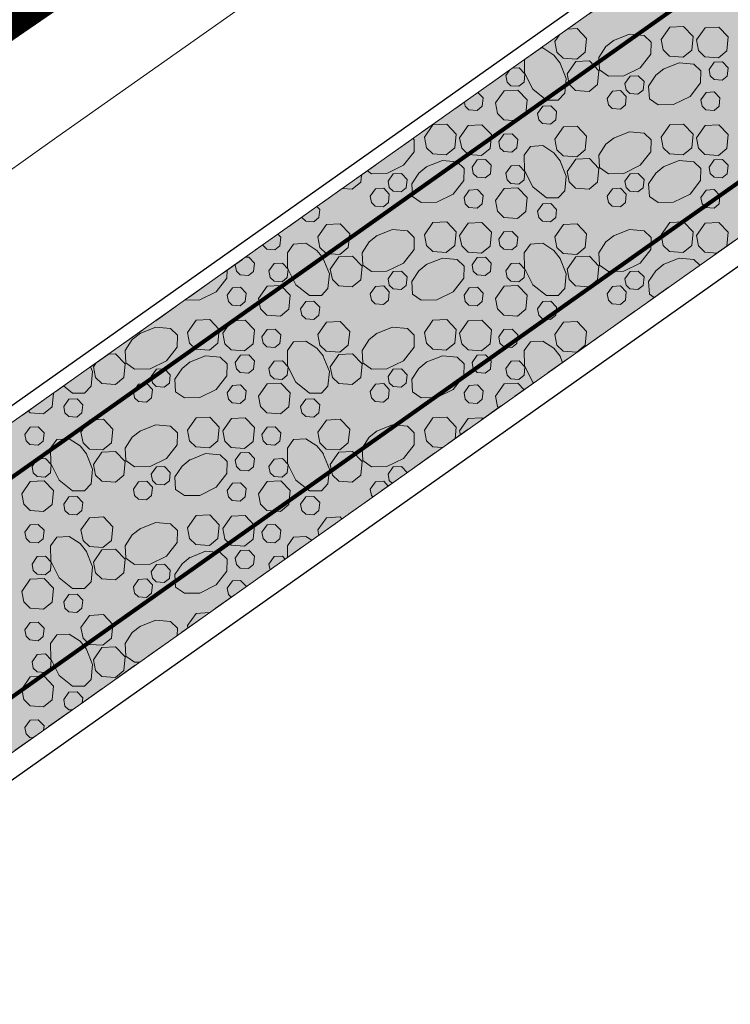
# Model space of a CAD drawing. Header units: metres. Extents: x 148425 to 149111, y 486065 to 486671.
# Tile 46 of 81: x 148707 to 148724, y 486442 to 486466. Entities that reach past the tile are written whole.
import ezdxf

# ---------------------------------------------------------------- set-up
doc = ezdxf.new("R2010")
doc.units = ezdxf.units.M
doc.header["$MEASUREMENT"] = 0
doc.linetypes.add('1-3 (0.10)', pattern=[4, 1, -3])
doc.linetypes.add('DGN Style 2', pattern=[1, 0.6, -0.4])
for name, color, linetype, lineweight in [('BWR-nieuw-belijning-1-3 streep dik 100', 51, '1-3 (0.10)', 0), ('BWR-verw-drain ø 80', 60, 'drainagew', 30), ('BWR-verw-situatie', 214, 'DGN Style 2', 13), ('TOP-L-topo objecten vlak', 7, 'Continuous', 0), ('WVB-alg-onderhoek', 7, 'Continuous', 30), ('WVB-alg-werkgrens', 6, 'Continuous', 53), ('WVB-pen-dik 013', 1, 'Continuous', 0), ('WVB-raster-20%', 254, 'Continuous', 30)]:
    doc.layers.add(name, color=color, linetype=linetype, lineweight=lineweight)
doc.styles.add('Style-WORKING', font='WORKING.shx')
doc.linetypes.add('drainagew', pattern='A,2.1,["V",Style-WORKING,S=0.700002,R=0,X=-0.228,Y=-0.367],2.9,-0.32,0.02,-0.32,0.4,-0.32,0.05,-0.32', length=6.75)

msp = doc.modelspace()

# ---------------------------------------------------------------- hatches: boundary and pattern name
at = {"layer": 'WVB-raster-20%', "linetype": 'Continuous', "lineweight": 0, "extrusion": (0, 0, -1)}
msp.add_hatch(color=256, dxfattribs=at).paths.add_polyline_path([(-148723.258, 486459.625), (-148646.865, 486405.505), (-148624.391, 486389.62), (-148595.939, 486369.446), (-148586.714, 486362.906), (-148578.585, 486357.139), (-148574.733, 486362.601), (-148582.888, 486368.373), (-148585.308, 486370.084), (-148594.025, 486376.245), (-148619.855, 486394.503), (-148643.007, 486410.889), (-148714.113, 486461.228), (-148776.146, 486505.143), (-148779.979, 486499.688)], flags=0)

# ---------------------------------------------------------------- linework, layer by layer
at = {"layer": 'BWR-nieuw-belijning-1-3 streep dik 100', "color": 7, "const_width": 0.1, "flags": 128}
for points in [[(148785.01, 486510.066), (148583.53, 486367.456)], [(148779.339, 486500.595), (148722.617, 486460.531), (148646.224, 486406.411), (148623.75, 486390.526), (148595.297, 486370.351)]]:
    msp.add_lwpolyline(points, dxfattribs=at)
at = {"layer": 'BWR-verw-drain ø 80', "ltscale": 2.5, "flags": 128}
msp.add_lwpolyline([(148881.706, 486571.055), (148858.77, 486554.809), (148806.123, 486517.537), (148596.266, 486369.117)], dxfattribs=at)
at = {"layer": 'BWR-verw-drain ø 80', "linetype": 'drainagew', "ltscale": 2.5, "flags": 128}
msp.add_lwpolyline([(148591.935, 486375.24), (148606.478, 486385.525), (148659.79, 486423.23), (148687.475, 486442.81), (148740.134, 486480.053), (148771.197, 486502.022), (148807.002, 486527.345), (148824.546, 486539.759), (148843.43, 486553.135)], dxfattribs=at)
at = {"layer": 'BWR-verw-situatie', "flags": 128}
for points in [[(148776.146, 486505.143), (148714.113, 486461.228), (148663.164, 486425.159)], [(148595.939, 486369.446), (148624.391, 486389.62), (148646.865, 486405.505), (148723.258, 486459.625), (148779.979, 486499.688)]]:
    msp.add_lwpolyline(points, dxfattribs=at)
at = {"layer": 'TOP-L-topo objecten vlak', "color": 7, "linetype": 'Continuous', "lineweight": 0, "flags": 128}
msp.add_lwpolyline([(148561.572, 486359.011), (148606.959, 486391.275), (148607.131, 486391.41), (148607.29, 486391.56), (148607.434, 486391.725), (148607.561, 486391.903), (148607.671, 486392.092), (148607.763, 486392.29), (148608.4, 486393.852), (148611.373, 486401.149), (148636.681, 486419.076), (148642.66, 486423.588), (148663.562, 486431.459), (148707.941, 486463.068), (148772.716, 486508.666), (148817.273, 486540.292)], dxfattribs=at)
at = {"layer": 'WVB-alg-onderhoek', "lineweight": 40, "ltscale": 500}
msp.add_3dface([(148601.941, 486074.385), (149104.348, 486429.086), (148938.821, 486663.542), (148436.414, 486308.842)], dxfattribs=at)
at = {"layer": 'WVB-alg-werkgrens', "linetype": 'Continuous', "ltscale": 2.5, "const_width": 1.5, "flags": 128}
msp.add_lwpolyline([(148933.417, 486497.811), (148874.414, 486581.384), (148538.89, 486351.023), (148526.845, 486327.911), (148530.985, 486325.229), (148531.106, 486326.817), (148532.707, 486327.686), (148532.626, 486326.155), (148530.985, 486325.229), (148539.247, 486319.878), (148535.438, 486309.432), (148532.522, 486299.181), (148531.73, 486286.904), (148532.07, 486275.415), (148533.054, 486268.785), (148534.125, 486264.381), (148536.125, 486258.311), (148550.85, 486226.663)], close=True, dxfattribs=at)
at = {"layer": 'WVB-pen-dik 013'}
for p, q in [((148720.136, 486465.413), (148720.251, 486465.573)), ((148718.939, 486464.575), (148719.037, 486464.714)), ((148712.311, 486459.938), (148712.331, 486459.966)), ((148720.261, 486457.72), (148720.329, 486457.55)), ((148708.836, 486457.443), (148708.905, 486457.541)), ((148717.826, 486455.777), (148717.806, 486455.878)), ((148714.36, 486453.321), (148714.334, 486453.45)), ((148713.163, 486452.473), (148713.136, 486452.613)), ((148711.152, 486451.049), (148711.141, 486451.105))]:
    msp.add_line(p, q, dxfattribs=at)
at = {"layer": 'WVB-pen-dik 013', "flags": 128}
for points in [[(148722.746, 486465.46), (148722.956, 486465.76), (148723.294, 486465.778), (148723.524, 486465.535), (148723.491, 486465.198), (148723.284, 486465.025), (148722.951, 486465.05), (148722.796, 486465.203), (148722.746, 486465.46)], [(148723.609, 486465.448), (148723.821, 486465.745), (148724.156, 486465.765), (148724.389, 486465.523), (148724.354, 486465.185), (148724.146, 486465.013), (148723.816, 486465.035), (148723.661, 486465.188), (148723.609, 486465.448)], [(148720.453, 486465.716), (148720.684, 486465.73), (148720.916, 486465.488), (148720.881, 486465.15), (148720.674, 486464.978), (148720.344, 486465), (148720.189, 486465.153), (148720.136, 486465.413)], [(148721.574, 486465.435), (148721.966, 486465.593), (148722.329, 486465.56), (148722.499, 486465.395), (148722.494, 486465.103), (148722.231, 486464.77), (148721.829, 486464.57), (148721.451, 486464.563), (148721.236, 486464.715), (148721.219, 486465.018), (148721.391, 486465.288), (148721.591, 486465.445)], [(148719.794, 486465.25), (148719.844, 486465.253), (148720.114, 486465.08), (148720.271, 486464.88)], [(148720.261, 486464.898), (148720.419, 486464.505), (148720.384, 486464.143), (148720.224, 486463.973), (148719.931, 486463.978), (148719.599, 486464.24), (148719.396, 486464.643), (148719.392, 486464.965)], [(148720.441, 486464.62), (148720.651, 486464.92), (148720.986, 486464.938), (148721.219, 486464.695), (148721.186, 486464.358), (148720.979, 486464.185), (148720.646, 486464.21), (148720.491, 486464.363), (148720.441, 486464.62)], [(148722.791, 486464.73), (148723.186, 486464.888), (148723.546, 486464.855), (148723.719, 486464.69), (148723.711, 486464.4), (148723.451, 486464.065), (148723.049, 486463.865), (148722.669, 486463.86), (148722.454, 486464.01), (148722.436, 486464.315), (148722.611, 486464.583), (148722.809, 486464.74)], [(148723.916, 486464.723), (148724.041, 486464.905), (148724.244, 486464.915), (148724.384, 486464.77), (148724.361, 486464.565), (148724.236, 486464.463), (148724.039, 486464.478), (148723.944, 486464.568), (148723.916, 486464.723)], [(148719.097, 486464.757), (148719.266, 486464.765), (148719.406, 486464.62), (148719.386, 486464.418), (148719.261, 486464.313), (148719.064, 486464.328), (148718.969, 486464.418), (148718.939, 486464.575)], [(148721.856, 486464.383), (148721.984, 486464.56), (148722.184, 486464.573), (148722.324, 486464.428), (148722.301, 486464.223), (148722.176, 486464.12), (148721.979, 486464.135), (148721.886, 486464.225), (148721.856, 486464.383)], [(148718.255, 486464.161), (148718.381, 486464.03), (148718.359, 486463.825), (148718.236, 486463.72), (148718.036, 486463.738), (148717.944, 486463.828), (148717.925, 486463.926)], [(148718.684, 486463.905), (148718.894, 486464.205), (148719.231, 486464.223), (148719.461, 486463.98), (148719.429, 486463.643), (148719.221, 486463.47), (148718.889, 486463.495), (148718.734, 486463.648), (148718.684, 486463.905)], [(148721.421, 486464.018), (148721.549, 486464.198), (148721.749, 486464.21), (148721.886, 486464.063), (148721.866, 486463.86), (148721.744, 486463.755), (148721.544, 486463.773), (148721.451, 486463.863), (148721.421, 486464.018)], [(148723.716, 486463.983), (148723.844, 486464.163), (148724.044, 486464.175), (148724.184, 486464.03), (148724.161, 486463.825), (148724.039, 486463.72), (148723.839, 486463.738), (148723.746, 486463.828), (148723.716, 486463.983)], [(148719.714, 486463.648), (148719.841, 486463.828), (148720.041, 486463.838), (148720.181, 486463.693), (148720.161, 486463.49), (148720.036, 486463.385), (148719.839, 486463.4), (148719.744, 486463.49), (148719.714, 486463.648)], [(148716.944, 486463.068), (148717.154, 486463.368), (148717.491, 486463.385), (148717.721, 486463.143), (148717.689, 486462.805), (148717.481, 486462.633), (148717.149, 486462.658), (148716.994, 486462.81), (148716.944, 486463.068)], [(148717.806, 486463.055), (148718.019, 486463.353), (148718.354, 486463.373), (148718.586, 486463.13), (148718.551, 486462.793), (148718.344, 486462.62), (148718.014, 486462.643), (148717.859, 486462.795), (148717.806, 486463.055)], [(148722.746, 486463.068), (148722.956, 486463.368), (148723.294, 486463.385), (148723.524, 486463.143), (148723.491, 486462.805), (148723.284, 486462.633), (148722.951, 486462.658), (148722.796, 486462.81), (148722.746, 486463.068)], [(148723.609, 486463.055), (148723.821, 486463.353), (148724.156, 486463.373), (148724.389, 486463.13), (148724.354, 486462.793), (148724.146, 486462.62), (148723.816, 486462.643), (148723.661, 486462.795), (148723.609, 486463.055)], [(148718.764, 486462.96), (148718.891, 486463.14), (148719.091, 486463.153), (148719.231, 486463.008), (148719.209, 486462.803), (148719.086, 486462.698), (148718.886, 486462.715), (148718.794, 486462.805), (148718.764, 486462.96)], [(148720.136, 486463.02), (148720.349, 486463.318), (148720.684, 486463.338), (148720.916, 486463.095), (148720.881, 486462.758), (148720.674, 486462.585), (148720.344, 486462.608), (148720.189, 486462.76), (148720.136, 486463.02)], [(148721.574, 486463.043), (148721.966, 486463.2), (148722.329, 486463.168), (148722.499, 486463.003), (148722.494, 486462.71), (148722.231, 486462.378), (148721.829, 486462.178), (148721.451, 486462.17), (148721.236, 486462.323), (148721.219, 486462.625), (148721.391, 486462.895), (148721.591, 486463.053)], [(148716.664, 486463.034), (148716.696, 486463.003), (148716.691, 486462.71), (148716.429, 486462.378), (148716.026, 486462.178), (148715.649, 486462.17), (148715.546, 486462.243)], [(148720.261, 486462.505), (148720.419, 486462.113), (148720.384, 486461.75), (148720.224, 486461.58), (148719.931, 486461.585), (148719.599, 486461.848), (148719.396, 486462.25), (148719.391, 486462.628), (148719.544, 486462.843), (148719.844, 486462.86), (148720.114, 486462.688), (148720.271, 486462.488)], [(148716.989, 486462.338), (148717.384, 486462.495), (148717.744, 486462.463), (148717.916, 486462.298), (148717.909, 486462.008), (148717.649, 486461.673), (148717.246, 486461.473), (148716.866, 486461.468), (148716.651, 486461.618), (148716.634, 486461.923), (148716.809, 486462.19), (148717.006, 486462.348)], [(148718.114, 486462.33), (148718.239, 486462.513), (148718.441, 486462.523), (148718.581, 486462.378), (148718.559, 486462.173), (148718.434, 486462.07), (148718.236, 486462.085), (148718.141, 486462.175), (148718.114, 486462.33)], [(148720.441, 486462.228), (148720.651, 486462.528), (148720.986, 486462.545), (148721.219, 486462.303), (148721.186, 486461.965), (148720.979, 486461.793), (148720.646, 486461.818), (148720.491, 486461.97), (148720.441, 486462.228)], [(148722.791, 486462.338), (148723.186, 486462.495), (148723.546, 486462.463), (148723.719, 486462.298), (148723.711, 486462.008), (148723.451, 486461.673), (148723.049, 486461.473), (148722.669, 486461.468), (148722.454, 486461.618), (148722.436, 486461.923), (148722.611, 486462.19), (148722.809, 486462.348)], [(148723.916, 486462.33), (148724.041, 486462.513), (148724.244, 486462.523), (148724.384, 486462.378), (148724.361, 486462.173), (148724.236, 486462.07), (148724.039, 486462.085), (148723.944, 486462.175), (148723.916, 486462.33)], [(148716.054, 486461.99), (148716.181, 486462.168), (148716.381, 486462.18), (148716.521, 486462.035), (148716.499, 486461.83), (148716.374, 486461.728), (148716.176, 486461.743), (148716.084, 486461.833), (148716.054, 486461.99)], [(148718.939, 486462.183), (148719.066, 486462.363), (148719.266, 486462.373), (148719.406, 486462.228), (148719.386, 486462.025), (148719.261, 486461.92), (148719.064, 486461.935), (148718.969, 486462.025), (148718.939, 486462.183)], [(148721.856, 486461.99), (148721.984, 486462.168), (148722.184, 486462.18), (148722.324, 486462.035), (148722.301, 486461.83), (148722.176, 486461.728), (148721.979, 486461.743), (148721.886, 486461.833), (148721.856, 486461.99)], [(148715.4, 486462.139), (148715.384, 486461.965), (148715.176, 486461.793), (148714.936, 486461.811)], [(148715.619, 486461.625), (148715.746, 486461.805), (148715.946, 486461.818), (148716.084, 486461.67), (148716.064, 486461.468), (148715.941, 486461.363), (148715.741, 486461.38), (148715.649, 486461.47), (148715.619, 486461.625)], [(148717.914, 486461.59), (148718.041, 486461.77), (148718.241, 486461.783), (148718.381, 486461.638), (148718.359, 486461.433), (148718.236, 486461.328), (148718.036, 486461.345), (148717.944, 486461.435), (148717.914, 486461.59)], [(148718.684, 486461.513), (148718.894, 486461.813), (148719.231, 486461.83), (148719.461, 486461.588), (148719.429, 486461.25), (148719.221, 486461.078), (148718.889, 486461.103), (148718.734, 486461.255), (148718.684, 486461.513)], [(148721.421, 486461.625), (148721.549, 486461.805), (148721.749, 486461.818), (148721.886, 486461.67), (148721.866, 486461.468), (148721.744, 486461.363), (148721.544, 486461.38), (148721.451, 486461.47), (148721.421, 486461.625)], [(148723.716, 486461.59), (148723.844, 486461.77), (148724.044, 486461.783), (148724.184, 486461.638), (148724.161, 486461.433), (148724.039, 486461.328), (148723.839, 486461.345), (148723.746, 486461.435), (148723.716, 486461.59)], [(148719.714, 486461.255), (148719.841, 486461.435), (148720.041, 486461.445), (148720.181, 486461.3), (148720.161, 486461.098), (148720.036, 486460.993), (148719.839, 486461.008), (148719.744, 486461.098), (148719.714, 486461.255)], [(148714.312, 486461.369), (148714.379, 486461.3), (148714.359, 486461.098), (148714.234, 486460.993), (148714.036, 486461.008), (148713.941, 486461.098), (148713.94, 486461.105)], [(148714.334, 486460.628), (148714.546, 486460.925), (148714.881, 486460.945), (148715.114, 486460.703), (148715.079, 486460.365), (148714.871, 486460.193), (148714.541, 486460.215), (148714.386, 486460.368), (148714.334, 486460.628)], [(148716.944, 486460.675), (148717.154, 486460.975), (148717.491, 486460.993), (148717.721, 486460.75), (148717.689, 486460.413), (148717.481, 486460.24), (148717.149, 486460.265), (148716.994, 486460.418), (148716.944, 486460.675)], [(148717.806, 486460.663), (148718.019, 486460.96), (148718.354, 486460.98), (148718.586, 486460.738), (148718.551, 486460.4), (148718.344, 486460.228), (148718.014, 486460.25), (148717.859, 486460.403), (148717.806, 486460.663)], [(148720.136, 486460.628), (148720.349, 486460.925), (148720.684, 486460.945), (148720.916, 486460.703), (148720.881, 486460.365), (148720.674, 486460.193), (148720.344, 486460.215), (148720.189, 486460.368), (148720.136, 486460.628)], [(148722.746, 486460.675), (148722.956, 486460.975), (148723.294, 486460.993), (148723.524, 486460.75), (148723.491, 486460.413), (148723.284, 486460.24), (148722.951, 486460.265), (148722.796, 486460.418), (148722.746, 486460.675)], [(148723.609, 486460.663), (148723.821, 486460.96), (148724.156, 486460.98), (148724.389, 486460.738), (148724.354, 486460.4), (148724.344, 486460.392)], [(148715.771, 486460.65), (148716.164, 486460.808), (148716.526, 486460.775), (148716.696, 486460.61), (148716.691, 486460.318), (148716.429, 486459.985), (148716.026, 486459.785), (148715.649, 486459.778), (148715.434, 486459.93), (148715.416, 486460.233), (148715.589, 486460.503), (148715.789, 486460.66)], [(148718.764, 486460.568), (148718.891, 486460.748), (148719.091, 486460.76), (148719.231, 486460.615), (148719.209, 486460.41), (148719.086, 486460.305), (148718.886, 486460.323), (148718.794, 486460.413), (148718.764, 486460.568)], [(148721.574, 486460.65), (148721.966, 486460.808), (148722.329, 486460.775), (148722.499, 486460.61), (148722.494, 486460.318), (148722.231, 486459.985), (148721.829, 486459.785), (148721.451, 486459.778), (148721.236, 486459.93), (148721.219, 486460.233), (148721.391, 486460.503), (148721.591, 486460.66)], [(148713.355, 486460.691), (148713.429, 486460.615), (148713.406, 486460.41), (148713.284, 486460.305), (148713.084, 486460.323), (148712.991, 486460.413), (148712.988, 486460.431)], [(148714.459, 486460.113), (148714.616, 486459.72), (148714.581, 486459.358), (148714.421, 486459.188), (148714.129, 486459.193), (148713.796, 486459.455), (148713.594, 486459.858), (148713.589, 486460.235), (148713.741, 486460.45), (148714.041, 486460.468), (148714.311, 486460.295), (148714.469, 486460.095)], [(148720.261, 486460.113), (148720.419, 486459.72), (148720.384, 486459.358), (148720.224, 486459.188), (148719.931, 486459.193), (148719.599, 486459.455), (148719.396, 486459.858), (148719.391, 486460.235), (148719.544, 486460.45), (148719.844, 486460.468), (148720.114, 486460.295), (148720.271, 486460.095)], [(148724.114, 486460.23), (148723.816, 486460.25), (148723.661, 486460.403), (148723.609, 486460.663)], [(148712.556, 486460.126), (148712.639, 486460.13), (148712.779, 486459.985), (148712.756, 486459.78), (148712.631, 486459.678), (148712.434, 486459.693), (148712.339, 486459.783), (148712.311, 486459.938)], [(148713.136, 486459.79), (148713.264, 486459.97), (148713.464, 486459.98), (148713.604, 486459.835), (148713.584, 486459.633), (148713.459, 486459.528), (148713.261, 486459.543), (148713.166, 486459.633), (148713.136, 486459.79)], [(148714.639, 486459.835), (148714.849, 486460.135), (148715.184, 486460.153), (148715.416, 486459.91), (148715.384, 486459.573), (148715.176, 486459.4), (148714.844, 486459.425), (148714.689, 486459.578), (148714.639, 486459.835)], [(148716.989, 486459.945), (148717.384, 486460.103), (148717.744, 486460.07), (148717.916, 486459.905), (148717.909, 486459.615), (148717.649, 486459.28), (148717.246, 486459.08), (148716.866, 486459.075), (148716.651, 486459.225), (148716.634, 486459.53), (148716.809, 486459.798), (148717.006, 486459.955)], [(148718.114, 486459.938), (148718.239, 486460.12), (148718.441, 486460.13), (148718.581, 486459.985), (148718.559, 486459.78), (148718.434, 486459.678), (148718.236, 486459.693), (148718.141, 486459.783), (148718.114, 486459.938)], [(148718.939, 486459.79), (148719.066, 486459.97), (148719.266, 486459.98), (148719.406, 486459.835), (148719.386, 486459.633), (148719.261, 486459.528), (148719.064, 486459.543), (148718.969, 486459.633), (148718.939, 486459.79)], [(148720.441, 486459.835), (148720.651, 486460.135), (148720.986, 486460.153), (148721.219, 486459.91), (148721.186, 486459.573), (148720.979, 486459.4), (148720.646, 486459.425), (148720.491, 486459.578), (148720.441, 486459.835)], [(148722.791, 486459.945), (148723.186, 486460.103), (148723.546, 486460.07), (148723.691, 486459.931)], [(148712.111, 486459.811), (148712.106, 486459.615), (148711.846, 486459.28), (148711.444, 486459.08), (148711.072, 486459.075)], [(148716.054, 486459.598), (148716.181, 486459.775), (148716.381, 486459.788), (148716.521, 486459.643), (148716.499, 486459.438), (148716.374, 486459.335), (148716.176, 486459.35), (148716.084, 486459.44), (148716.054, 486459.598)], [(148721.856, 486459.598), (148721.984, 486459.775), (148722.184, 486459.788), (148722.324, 486459.643), (148722.301, 486459.438), (148722.176, 486459.335), (148721.979, 486459.35), (148721.886, 486459.44), (148721.856, 486459.598)], [(148722.575, 486459.141), (148722.454, 486459.225), (148722.436, 486459.53), (148722.611, 486459.798), (148722.809, 486459.955)], [(148712.111, 486459.198), (148712.239, 486459.378), (148712.439, 486459.39), (148712.579, 486459.245), (148712.556, 486459.04), (148712.434, 486458.935), (148712.234, 486458.953), (148712.141, 486459.043), (148712.111, 486459.198)], [(148712.881, 486459.12), (148713.091, 486459.42), (148713.429, 486459.438), (148713.659, 486459.195), (148713.626, 486458.858), (148713.419, 486458.685), (148713.086, 486458.71), (148712.931, 486458.863), (148712.881, 486459.12)], [(148715.619, 486459.233), (148715.746, 486459.413), (148715.946, 486459.425), (148716.084, 486459.278), (148716.064, 486459.075), (148715.941, 486458.97), (148715.741, 486458.988), (148715.649, 486459.078), (148715.619, 486459.233)], [(148717.914, 486459.198), (148718.041, 486459.378), (148718.241, 486459.39), (148718.381, 486459.245), (148718.359, 486459.04), (148718.236, 486458.935), (148718.036, 486458.953), (148717.944, 486459.043), (148717.914, 486459.198)], [(148718.684, 486459.12), (148718.894, 486459.42), (148719.231, 486459.438), (148719.461, 486459.195), (148719.429, 486458.858), (148719.221, 486458.685), (148718.889, 486458.71), (148718.734, 486458.863), (148718.684, 486459.12)], [(148721.421, 486459.233), (148721.549, 486459.413), (148721.749, 486459.425), (148721.886, 486459.278), (148721.866, 486459.075), (148721.744, 486458.97), (148721.544, 486458.988), (148721.451, 486459.078), (148721.421, 486459.233)], [(148713.911, 486458.863), (148714.039, 486459.043), (148714.239, 486459.053), (148714.379, 486458.908), (148714.359, 486458.705), (148714.234, 486458.6), (148714.036, 486458.615), (148713.941, 486458.705), (148713.911, 486458.863)], [(148719.714, 486458.863), (148719.841, 486459.043), (148720.041, 486459.053), (148720.181, 486458.908), (148720.161, 486458.705), (148720.036, 486458.6), (148719.839, 486458.615), (148719.744, 486458.705), (148719.714, 486458.863)], [(148711.141, 486458.283), (148711.351, 486458.583), (148711.689, 486458.6), (148711.919, 486458.358), (148711.886, 486458.02), (148711.679, 486457.848), (148711.346, 486457.873), (148711.191, 486458.025), (148711.141, 486458.283)], [(148712.004, 486458.27), (148712.216, 486458.568), (148712.551, 486458.588), (148712.784, 486458.345), (148712.749, 486458.008), (148712.541, 486457.835), (148712.211, 486457.858), (148712.056, 486458.01), (148712.004, 486458.27)], [(148714.334, 486458.235), (148714.546, 486458.533), (148714.881, 486458.553), (148715.114, 486458.31), (148715.079, 486457.973), (148714.871, 486457.8), (148714.541, 486457.823), (148714.386, 486457.975), (148714.334, 486458.235)], [(148716.944, 486458.283), (148717.154, 486458.583), (148717.491, 486458.6), (148717.721, 486458.358), (148717.689, 486458.02), (148717.481, 486457.848), (148717.149, 486457.873), (148716.994, 486458.025), (148716.944, 486458.283)], [(148717.806, 486458.27), (148718.019, 486458.568), (148718.354, 486458.588), (148718.586, 486458.345), (148718.551, 486458.008), (148718.344, 486457.835), (148718.014, 486457.858), (148717.859, 486458.01), (148717.806, 486458.27)], [(148720.136, 486458.235), (148720.349, 486458.533), (148720.684, 486458.553), (148720.916, 486458.31), (148720.881, 486457.973), (148720.674, 486457.8), (148720.344, 486457.823), (148720.189, 486457.975), (148720.136, 486458.235)], [(148709.969, 486458.258), (148710.361, 486458.415), (148710.724, 486458.383), (148710.894, 486458.218), (148710.889, 486457.925), (148710.626, 486457.593), (148710.224, 486457.393), (148709.846, 486457.385), (148709.631, 486457.538), (148709.614, 486457.84), (148709.786, 486458.11), (148709.986, 486458.268)], [(148712.961, 486458.175), (148713.089, 486458.355), (148713.289, 486458.368), (148713.429, 486458.223), (148713.406, 486458.018), (148713.284, 486457.913), (148713.084, 486457.93), (148712.991, 486458.02), (148712.961, 486458.175)], [(148715.771, 486458.258), (148716.164, 486458.415), (148716.526, 486458.383), (148716.696, 486458.218), (148716.691, 486457.925), (148716.429, 486457.593), (148716.026, 486457.393), (148715.649, 486457.385), (148715.434, 486457.538), (148715.416, 486457.84), (148715.589, 486458.11), (148715.789, 486458.268)], [(148718.764, 486458.175), (148718.891, 486458.355), (148719.091, 486458.368), (148719.231, 486458.223), (148719.209, 486458.018), (148719.086, 486457.913), (148718.886, 486457.93), (148718.794, 486458.02), (148718.764, 486458.175)], [(148714.459, 486457.72), (148714.616, 486457.328), (148714.581, 486456.965), (148714.421, 486456.795), (148714.129, 486456.8), (148713.796, 486457.063), (148713.594, 486457.465), (148713.589, 486457.843), (148713.741, 486458.058), (148714.041, 486458.075), (148714.311, 486457.903), (148714.469, 486457.703)], [(148719.619, 486457.047), (148719.599, 486457.063), (148719.396, 486457.465), (148719.391, 486457.843), (148719.544, 486458.058), (148719.844, 486458.075), (148720.114, 486457.903), (148720.271, 486457.703)], [(148709.201, 486457.751), (148709.381, 486457.76), (148709.614, 486457.518), (148709.581, 486457.18), (148709.374, 486457.008), (148709.041, 486457.033), (148708.886, 486457.185), (148708.836, 486457.443)], [(148711.186, 486457.553), (148711.581, 486457.71), (148711.941, 486457.678), (148712.114, 486457.513), (148712.106, 486457.223), (148711.846, 486456.888), (148711.444, 486456.688), (148711.064, 486456.683), (148710.849, 486456.833), (148710.831, 486457.138), (148711.006, 486457.405), (148711.204, 486457.563)], [(148712.311, 486457.545), (148712.436, 486457.728), (148712.639, 486457.738), (148712.779, 486457.593), (148712.756, 486457.388), (148712.631, 486457.285), (148712.434, 486457.3), (148712.339, 486457.39), (148712.311, 486457.545)], [(148713.136, 486457.398), (148713.264, 486457.578), (148713.464, 486457.588), (148713.604, 486457.443), (148713.584, 486457.24), (148713.459, 486457.135), (148713.261, 486457.15), (148713.166, 486457.24), (148713.136, 486457.398)], [(148714.639, 486457.443), (148714.849, 486457.743), (148715.184, 486457.76), (148715.416, 486457.518), (148715.384, 486457.18), (148715.176, 486457.008), (148714.844, 486457.033), (148714.689, 486457.185), (148714.639, 486457.443)], [(148716.989, 486457.553), (148717.384, 486457.71), (148717.744, 486457.678), (148717.916, 486457.513), (148717.909, 486457.223), (148717.649, 486456.888), (148717.246, 486456.688), (148716.866, 486456.683), (148716.651, 486456.833), (148716.634, 486457.138), (148716.809, 486457.405), (148717.006, 486457.563)], [(148718.114, 486457.545), (148718.239, 486457.728), (148718.441, 486457.738), (148718.581, 486457.593), (148718.559, 486457.388), (148718.434, 486457.285), (148718.236, 486457.3), (148718.141, 486457.39), (148718.114, 486457.545)], [(148718.939, 486457.398), (148719.066, 486457.578), (148719.266, 486457.588), (148719.406, 486457.443), (148719.386, 486457.24), (148719.261, 486457.135), (148719.064, 486457.15), (148718.969, 486457.24), (148718.939, 486457.398)], [(148708.767, 486457.444), (148708.814, 486457.328), (148708.779, 486456.965), (148708.619, 486456.795), (148708.326, 486456.8), (148708.105, 486456.975)], [(148710.251, 486457.205), (148710.379, 486457.383), (148710.579, 486457.395), (148710.719, 486457.25), (148710.696, 486457.045), (148710.571, 486456.943), (148710.374, 486456.958), (148710.281, 486457.048), (148710.251, 486457.205)], [(148716.054, 486457.205), (148716.181, 486457.383), (148716.381, 486457.395), (148716.521, 486457.25), (148716.499, 486457.045), (148716.374, 486456.943), (148716.176, 486456.958), (148716.084, 486457.048), (148716.054, 486457.205)], [(148709.816, 486456.84), (148709.944, 486457.02), (148710.144, 486457.033), (148710.281, 486456.885), (148710.261, 486456.683), (148710.139, 486456.578), (148709.939, 486456.595), (148709.846, 486456.685), (148709.816, 486456.84)], [(148712.111, 486456.805), (148712.239, 486456.985), (148712.439, 486456.998), (148712.579, 486456.853), (148712.556, 486456.648), (148712.434, 486456.543), (148712.234, 486456.56), (148712.141, 486456.65), (148712.111, 486456.805)], [(148712.881, 486456.728), (148713.091, 486457.028), (148713.429, 486457.045), (148713.659, 486456.803), (148713.626, 486456.465), (148713.419, 486456.293), (148713.086, 486456.318), (148712.931, 486456.47), (148712.881, 486456.728)], [(148715.619, 486456.84), (148715.746, 486457.02), (148715.946, 486457.033), (148716.084, 486456.885), (148716.064, 486456.683), (148715.941, 486456.578), (148715.741, 486456.595), (148715.649, 486456.685), (148715.619, 486456.84)], [(148717.914, 486456.805), (148718.041, 486456.985), (148718.241, 486456.998), (148718.381, 486456.853), (148718.359, 486456.648), (148718.236, 486456.543), (148718.036, 486456.56), (148717.944, 486456.65), (148717.914, 486456.805)], [(148718.684, 486456.728), (148718.894, 486457.028), (148719.231, 486457.045), (148719.386, 486456.882)], [(148707.856, 486456.798), (148707.824, 486456.465), (148707.616, 486456.293), (148707.284, 486456.318), (148707.239, 486456.362)], [(148708.109, 486456.47), (148708.236, 486456.65), (148708.436, 486456.66), (148708.576, 486456.515), (148708.556, 486456.313), (148708.431, 486456.208), (148708.234, 486456.223), (148708.139, 486456.313), (148708.109, 486456.47)], [(148713.911, 486456.47), (148714.039, 486456.65), (148714.239, 486456.66), (148714.379, 486456.515), (148714.359, 486456.313), (148714.234, 486456.208), (148714.036, 486456.223), (148713.941, 486456.313), (148713.911, 486456.47)], [(148718.763, 486456.441), (148718.734, 486456.47), (148718.684, 486456.728)], [(148708.531, 486455.843), (148708.744, 486456.14), (148709.079, 486456.16), (148709.311, 486455.918), (148709.276, 486455.58), (148709.069, 486455.408), (148708.739, 486455.43), (148708.584, 486455.583), (148708.531, 486455.843)], [(148711.141, 486455.89), (148711.351, 486456.19), (148711.689, 486456.208), (148711.919, 486455.965), (148711.886, 486455.628), (148711.679, 486455.455), (148711.346, 486455.48), (148711.191, 486455.633), (148711.141, 486455.89)], [(148712.004, 486455.878), (148712.216, 486456.175), (148712.551, 486456.195), (148712.784, 486455.953), (148712.749, 486455.615), (148712.541, 486455.443), (148712.211, 486455.465), (148712.056, 486455.618), (148712.004, 486455.878)], [(148714.334, 486455.843), (148714.546, 486456.14), (148714.881, 486456.16), (148715.114, 486455.918), (148715.079, 486455.58), (148714.871, 486455.408), (148714.541, 486455.43), (148714.386, 486455.583), (148714.334, 486455.843)], [(148716.944, 486455.89), (148717.154, 486456.19), (148717.491, 486456.208), (148717.721, 486455.965), (148717.694, 486455.683)], [(148717.806, 486455.878), (148718.019, 486456.175), (148718.354, 486456.195), (148718.379, 486456.169)], [(148707.159, 486455.783), (148707.286, 486455.963), (148707.486, 486455.975), (148707.626, 486455.83), (148707.604, 486455.625), (148707.481, 486455.52), (148707.281, 486455.538), (148707.189, 486455.628), (148707.159, 486455.783)], [(148709.969, 486455.865), (148710.361, 486456.023), (148710.724, 486455.99), (148710.894, 486455.825), (148710.889, 486455.533), (148710.626, 486455.2), (148710.224, 486455), (148709.846, 486454.993), (148709.631, 486455.145), (148709.614, 486455.448), (148709.786, 486455.718), (148709.986, 486455.875)], [(148712.961, 486455.783), (148713.089, 486455.963), (148713.289, 486455.975), (148713.429, 486455.83), (148713.406, 486455.625), (148713.284, 486455.52), (148713.084, 486455.538), (148712.991, 486455.628), (148712.961, 486455.783)], [(148715.771, 486455.865), (148716.164, 486456.023), (148716.526, 486455.99), (148716.696, 486455.825), (148716.691, 486455.533), (148716.429, 486455.2), (148716.026, 486455), (148715.649, 486454.993), (148715.434, 486455.145), (148715.416, 486455.448), (148715.589, 486455.718), (148715.789, 486455.875)], [(148717.383, 486455.463), (148717.149, 486455.48), (148716.994, 486455.633), (148716.944, 486455.89)], [(148708.656, 486455.328), (148708.814, 486454.935), (148708.779, 486454.573), (148708.619, 486454.403), (148708.326, 486454.408), (148707.994, 486454.67), (148707.791, 486455.073), (148707.786, 486455.45), (148707.939, 486455.665), (148708.239, 486455.683), (148708.509, 486455.51), (148708.666, 486455.31)], [(148714.459, 486455.328), (148714.616, 486454.935), (148714.581, 486454.573), (148714.421, 486454.403), (148714.129, 486454.408), (148713.796, 486454.67), (148713.594, 486455.073), (148713.589, 486455.45), (148713.741, 486455.665), (148714.041, 486455.683), (148714.311, 486455.51), (148714.469, 486455.31)], [(148707.334, 486455.005), (148707.461, 486455.185), (148707.661, 486455.195), (148707.801, 486455.05), (148707.781, 486454.848), (148707.656, 486454.743), (148707.459, 486454.758), (148707.364, 486454.848), (148707.334, 486455.005)], [(148708.836, 486455.05), (148709.046, 486455.35), (148709.381, 486455.368), (148709.614, 486455.125), (148709.581, 486454.788), (148709.374, 486454.615), (148709.041, 486454.64), (148708.886, 486454.793), (148708.836, 486455.05)], [(148711.186, 486455.16), (148711.581, 486455.318), (148711.941, 486455.285), (148712.114, 486455.12), (148712.106, 486454.83), (148711.846, 486454.495), (148711.444, 486454.295), (148711.064, 486454.29), (148710.849, 486454.44), (148710.831, 486454.745), (148711.006, 486455.013), (148711.204, 486455.17)], [(148712.311, 486455.153), (148712.436, 486455.335), (148712.639, 486455.345), (148712.779, 486455.2), (148712.756, 486454.995), (148712.631, 486454.893), (148712.434, 486454.908), (148712.339, 486454.998), (148712.311, 486455.153)], [(148713.136, 486455.005), (148713.264, 486455.185), (148713.464, 486455.195), (148713.604, 486455.05), (148713.584, 486454.848), (148713.459, 486454.743), (148713.261, 486454.758), (148713.166, 486454.848), (148713.136, 486455.005)], [(148714.639, 486455.05), (148714.849, 486455.35), (148715.184, 486455.368), (148715.416, 486455.125), (148715.384, 486454.788), (148715.176, 486454.615), (148714.844, 486454.64), (148714.689, 486454.793), (148714.639, 486455.05)], [(148710.251, 486454.813), (148710.379, 486454.99), (148710.579, 486455.003), (148710.719, 486454.858), (148710.696, 486454.653), (148710.571, 486454.55), (148710.374, 486454.565), (148710.281, 486454.655), (148710.251, 486454.813)], [(148716.054, 486454.813), (148716.181, 486454.99), (148716.381, 486455.003), (148716.521, 486454.858), (148716.521, 486454.852)], [(148716.151, 486454.59), (148716.084, 486454.655), (148716.054, 486454.813)], [(148707.079, 486454.335), (148707.289, 486454.635), (148707.626, 486454.653), (148707.856, 486454.41), (148707.824, 486454.073), (148707.616, 486453.9), (148707.284, 486453.925), (148707.129, 486454.078), (148707.079, 486454.335)], [(148709.816, 486454.448), (148709.944, 486454.628), (148710.144, 486454.64), (148710.281, 486454.493), (148710.261, 486454.29), (148710.139, 486454.185), (148709.939, 486454.203), (148709.846, 486454.293), (148709.816, 486454.448)], [(148712.111, 486454.413), (148712.239, 486454.593), (148712.439, 486454.605), (148712.579, 486454.46), (148712.556, 486454.255), (148712.434, 486454.15), (148712.234, 486454.168), (148712.141, 486454.258), (148712.111, 486454.413)], [(148712.881, 486454.335), (148713.091, 486454.635), (148713.429, 486454.653), (148713.659, 486454.41), (148713.626, 486454.073), (148713.419, 486453.9), (148713.086, 486453.925), (148712.931, 486454.078), (148712.881, 486454.335)], [(148715.619, 486454.448), (148715.746, 486454.628), (148715.946, 486454.64), (148716.056, 486454.523)], [(148715.683, 486454.259), (148715.649, 486454.293), (148715.619, 486454.448)], [(148708.109, 486454.078), (148708.236, 486454.258), (148708.436, 486454.268), (148708.576, 486454.123), (148708.556, 486453.92), (148708.431, 486453.815), (148708.234, 486453.83), (148708.139, 486453.92), (148708.109, 486454.078)], [(148713.911, 486454.078), (148714.039, 486454.258), (148714.239, 486454.268), (148714.379, 486454.123), (148714.359, 486453.92), (148714.234, 486453.815), (148714.036, 486453.83), (148713.941, 486453.92), (148713.911, 486454.078)], [(148708.531, 486453.45), (148708.744, 486453.748), (148709.079, 486453.768), (148709.311, 486453.525), (148709.276, 486453.188), (148709.069, 486453.015), (148708.739, 486453.038), (148708.584, 486453.19), (148708.531, 486453.45)], [(148711.141, 486453.498), (148711.351, 486453.798), (148711.689, 486453.815), (148711.919, 486453.573), (148711.886, 486453.235), (148711.679, 486453.063), (148711.346, 486453.088), (148711.191, 486453.24), (148711.141, 486453.498)], [(148712.004, 486453.485), (148712.216, 486453.783), (148712.551, 486453.803), (148712.784, 486453.56), (148712.749, 486453.223), (148712.541, 486453.05), (148712.211, 486453.073), (148712.056, 486453.225), (148712.004, 486453.485)], [(148714.334, 486453.45), (148714.546, 486453.748), (148714.881, 486453.768), (148714.925, 486453.722)], [(148707.159, 486453.39), (148707.286, 486453.57), (148707.486, 486453.583), (148707.626, 486453.438), (148707.604, 486453.233), (148707.481, 486453.128), (148707.281, 486453.145), (148707.189, 486453.235), (148707.159, 486453.39)], [(148709.969, 486453.473), (148710.361, 486453.63), (148710.724, 486453.598), (148710.894, 486453.433), (148710.889, 486453.14), (148710.626, 486452.808), (148710.224, 486452.608), (148709.846, 486452.6), (148709.631, 486452.753), (148709.614, 486453.055), (148709.786, 486453.325), (148709.986, 486453.483)], [(148712.961, 486453.39), (148713.089, 486453.57), (148713.289, 486453.583), (148713.429, 486453.438), (148713.406, 486453.233), (148713.284, 486453.128), (148713.084, 486453.145), (148712.991, 486453.235), (148712.961, 486453.39)], [(148708.656, 486452.935), (148708.814, 486452.543), (148708.779, 486452.18), (148708.619, 486452.01), (148708.326, 486452.015), (148707.994, 486452.278), (148707.791, 486452.68), (148707.786, 486453.058), (148707.939, 486453.273), (148708.239, 486453.29), (148708.509, 486453.118), (148708.666, 486452.918)], [(148713.592, 486452.777), (148713.589, 486453.058), (148713.741, 486453.273), (148714.041, 486453.29), (148714.186, 486453.198)], [(148707.334, 486452.613), (148707.461, 486452.793), (148707.661, 486452.803), (148707.801, 486452.658), (148707.781, 486452.455), (148707.656, 486452.35), (148707.459, 486452.365), (148707.364, 486452.455), (148707.334, 486452.613)], [(148708.836, 486452.658), (148709.046, 486452.958), (148709.381, 486452.975), (148709.614, 486452.733), (148709.581, 486452.395), (148709.374, 486452.223), (148709.041, 486452.248), (148708.886, 486452.4), (148708.836, 486452.658)], [(148711.186, 486452.768), (148711.581, 486452.925), (148711.941, 486452.893), (148712.114, 486452.728), (148712.106, 486452.438), (148711.846, 486452.103), (148711.444, 486451.903), (148711.064, 486451.898), (148710.849, 486452.048), (148710.831, 486452.353), (148711.006, 486452.62), (148711.204, 486452.778)], [(148712.311, 486452.76), (148712.436, 486452.943), (148712.639, 486452.953), (148712.779, 486452.808), (148712.756, 486452.603), (148712.631, 486452.5), (148712.434, 486452.515), (148712.339, 486452.605), (148712.311, 486452.76)], [(148713.136, 486452.613), (148713.264, 486452.793), (148713.464, 486452.803), (148713.53, 486452.734)], [(148710.251, 486452.42), (148710.379, 486452.598), (148710.579, 486452.61), (148710.719, 486452.465), (148710.696, 486452.26), (148710.571, 486452.158), (148710.374, 486452.173), (148710.281, 486452.263), (148710.251, 486452.42)], [(148707.079, 486451.943), (148707.289, 486452.243), (148707.626, 486452.26), (148707.856, 486452.018), (148707.824, 486451.68), (148707.616, 486451.508), (148707.284, 486451.533), (148707.129, 486451.685), (148707.079, 486451.943)], [(148709.816, 486452.055), (148709.944, 486452.235), (148710.144, 486452.248), (148710.281, 486452.1), (148710.261, 486451.898), (148710.139, 486451.793), (148709.939, 486451.81), (148709.846, 486451.9), (148709.816, 486452.055)], [(148712.111, 486452.02), (148712.239, 486452.2), (148712.439, 486452.213), (148712.579, 486452.068), (148712.578, 486452.059)], [(148712.21, 486451.798), (148712.141, 486451.865), (148712.111, 486452.02)], [(148708.109, 486451.685), (148708.236, 486451.865), (148708.436, 486451.875), (148708.576, 486451.73), (148708.556, 486451.528), (148708.431, 486451.423), (148708.234, 486451.438), (148708.139, 486451.528), (148708.109, 486451.685)], [(148708.531, 486451.058), (148708.744, 486451.355), (148709.079, 486451.375), (148709.311, 486451.133), (148709.276, 486450.795), (148709.069, 486450.623), (148708.739, 486450.645), (148708.584, 486450.798), (148708.531, 486451.058)], [(148711.141, 486451.105), (148711.351, 486451.405), (148711.679, 486451.422)], [(148707.159, 486450.998), (148707.286, 486451.178), (148707.486, 486451.19), (148707.626, 486451.045), (148707.604, 486450.84), (148707.481, 486450.735), (148707.281, 486450.753), (148707.189, 486450.843), (148707.159, 486450.998)], [(148709.968, 486450.21), (148709.846, 486450.208), (148709.631, 486450.36), (148709.614, 486450.663), (148709.786, 486450.933), (148709.986, 486451.09)], [(148709.969, 486451.08), (148710.361, 486451.238), (148710.724, 486451.205), (148710.894, 486451.04), (148710.891, 486450.863)], [(148708.656, 486450.543), (148708.814, 486450.15), (148708.779, 486449.788), (148708.619, 486449.618), (148708.326, 486449.623), (148707.994, 486449.885), (148707.791, 486450.288), (148707.786, 486450.665), (148707.939, 486450.88), (148708.239, 486450.898), (148708.509, 486450.725), (148708.666, 486450.525)], [(148708.836, 486450.265), (148709.046, 486450.565), (148709.381, 486450.583), (148709.614, 486450.34), (148709.581, 486450.003), (148709.374, 486449.83), (148709.041, 486449.855), (148708.886, 486450.008), (148708.836, 486450.265)], [(148707.334, 486450.22), (148707.461, 486450.4), (148707.661, 486450.41), (148707.801, 486450.265), (148707.781, 486450.063), (148707.656, 486449.958), (148707.459, 486449.973), (148707.364, 486450.063), (148707.334, 486450.22)], [(148707.079, 486449.55), (148707.289, 486449.85), (148707.626, 486449.868), (148707.856, 486449.625), (148707.824, 486449.288), (148707.616, 486449.115), (148707.284, 486449.14), (148707.129, 486449.293), (148707.079, 486449.55)], [(148708.109, 486449.293), (148708.236, 486449.473), (148708.436, 486449.483), (148708.576, 486449.338), (148708.564, 486449.215)], [(148708.315, 486449.039), (148708.234, 486449.045), (148708.139, 486449.135), (148708.109, 486449.293)], [(148707.159, 486448.605), (148707.286, 486448.785), (148707.486, 486448.798), (148707.626, 486448.653), (148707.614, 486448.542)], [(148707.349, 486448.354), (148707.281, 486448.36), (148707.189, 486448.45), (148707.159, 486448.605)]]:
    msp.add_lwpolyline(points, dxfattribs=at)
at = {"layer": 'WVB-raster-20%', "linetype": 'Continuous', "lineweight": 0, "flags": 128}
msp.add_lwpolyline([(148723.258, 486459.625), (148646.865, 486405.505), (148624.391, 486389.62), (148595.939, 486369.446), (148586.714, 486362.906), (148578.585, 486357.139), (148574.733, 486362.601), (148582.888, 486368.373), (148585.308, 486370.084), (148594.025, 486376.245), (148619.855, 486394.503), (148643.007, 486410.889), (148714.113, 486461.228), (148776.146, 486505.143), (148779.979, 486499.688)], close=True, dxfattribs=at)

doc.saveas('drawing.dxf')
